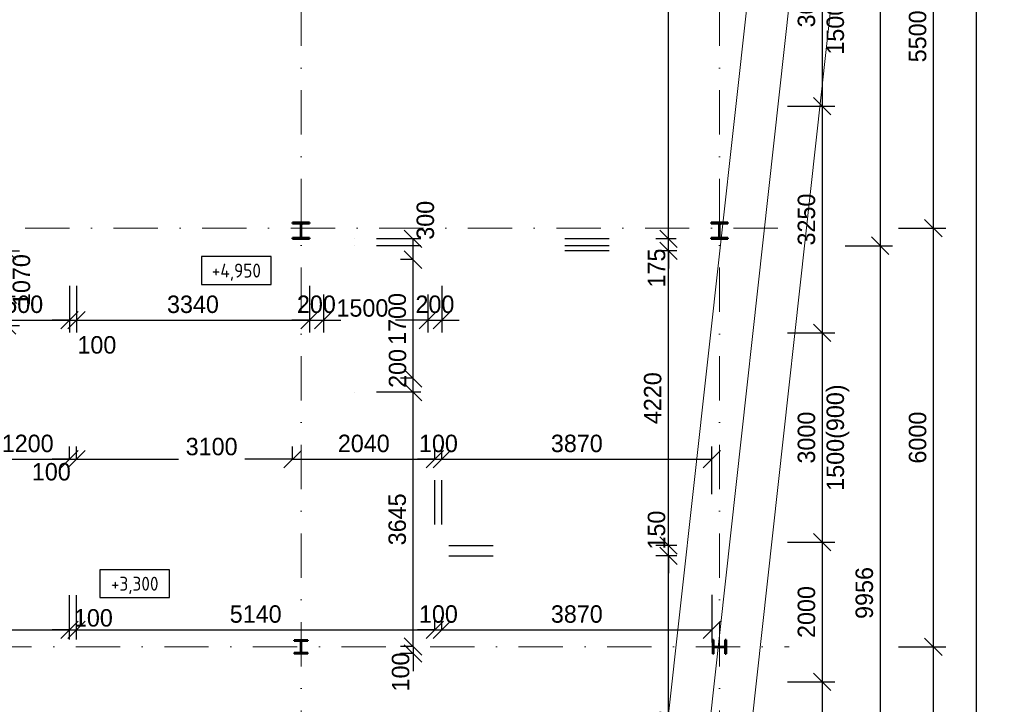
# Model space of a CAD drawing. Header units: millimetres. Extents: x -15255 to 382697, y -199968 to 116742.
# Tile 25 of 40: x 134220 to 148340, y 9378 to 19189. Entities that reach past the tile are written whole.
import ezdxf
from ezdxf.enums import TextEntityAlignment as Align

# ---------------------------------------------------------------- set-up
doc = ezdxf.new("R2010")
doc.units = ezdxf.units.MM
doc.header["$LTSCALE"] = 50
doc.linetypes.add('DASHDOT', pattern=[25.4, 12.7, -6.35, 0, -6.35])
for name, color, linetype, lineweight in [('CKKOTY', 3, 'Continuous', 25), ('CKKOTY_VYS', 3, 'Continuous', 25), ('CKRASTR', 1, 'DASHDOT', 18), ('CKSTENY_NADROVINOU', 7, 'DASHDOT', 25), ('CSPROFILY_REZY', 4, 'Continuous', 50), ('OstKanDest', 32, '626B', 13)]:
    doc.layers.add(name, color=color, linetype=linetype, lineweight=lineweight)
doc.styles.add('ISO', font='isocp.shx')
doc.linetypes.add('626B', pattern='A,5,-2,5,-5.5,[150,stn.shx,S=0.1,R=0,X=0,Y=0],-5.5,5,-2', length=30)
doc.dimstyles.new('CADKON', dxfattribs={"dimscale": 100, "dimtxt": 2.5, "dimasz": 2.5, "dimexe": 1.8, "dimexo": 5, "dimgap": 1, "dimtad": 1, "dimdec": 0, "dimrnd": 1, "dimtxsty": 'Standard', "dimblk1": 'OBLIQUE', "dimblk2": 'OBLIQUE', "dimsah": 1, "dimcen": 2.5, "dimclrd": 256, "dimadec": 1, "dimazin": 2, "dimtfac": 1, "dimtdec": 0, "dimtix": 1, "dimtmove": 2, "dimatfit": 3, "dimldrblk": 'OPEN30', "dimfxl": 0, "dimtolj": 1, "dimlwd": -1, "dimarcsym": 0})

# ---------------------------------------------------------------- blocks, each defined once
blk = doc.blocks.new('CK_S_EXT_HEAHEA200')
for p, q in [((-100, 95), (100, 95)), ((-100, 95), (-100, 85)), ((-100, 85), (-21.25, 85)), ((-3.25, -67), (-3.25, 67)), ((3.25, -67), (3.25, 67)), ((100, 85), (21.25, 85)), ((100, 95), (100, 85)), ((-100, -95), (-100, -85)), ((-100, -85), (-21.25, -85)), ((-100, -95), (100, -95)), ((100, -85), (21.25, -85)), ((100, -95), (100, -85))]:
    blk.add_line(p, q)
for centre, start, end in [((-21.25, 67), 0, 90), ((21.25, 67), 90, 180), ((-21.25, -67), 270, 0), ((21.25, -67), 180, 270)]:
    blk.add_arc(centre, 18, start, end)
blk = doc.blocks.new('CK_S_EXT_HEAHEA240')
for p, q in [((-120, 115), (120, 115)), ((-120, 115), (-120, 103)), ((-120, 103), (-24.75, 103)), ((-3.75, -82), (-3.75, 82)), ((3.75, -82), (3.75, 82)), ((120, 103), (24.75, 103)), ((120, 115), (120, 103)), ((-120, -115), (-120, -103)), ((-120, -103), (-24.75, -103)), ((-120, -115), (120, -115)), ((120, -103), (24.75, -103)), ((120, -115), (120, -103))]:
    blk.add_line(p, q)
for centre, start, end in [((-24.75, 82), 0, 90), ((24.75, 82), 90, 180), ((-24.75, -82), 270, 0), ((24.75, -82), 180, 270)]:
    blk.add_arc(centre, 21, start, end)
blk = doc.blocks.new('*U9')
at = {"color": 0, "linetype": 'ByBlock', "lineweight": -2}
blk.add_lwpolyline([(-5, -2), (5, -2), (5, 2), (-5, 2), (-5, -2)], dxfattribs=at)
blk = doc.blocks.new('*U10')
at = {"color": 0, "linetype": 'ByBlock', "lineweight": -2}
blk.add_lwpolyline([(-5, -2), (5, -2), (5, 2), (-5, 2), (-5, -2)], dxfattribs=at)
blk = doc.blocks.new('_OBLIQUE')
at = {"color": 0, "linetype": 'ByBlock'}
blk.add_line((-0.5, -0.5), (0.5, 0.5), dxfattribs=at)
blk = doc.blocks.new('*D17')
at = {"layer": 'CKKOTY', "color": 0, "lineweight": -2}
for p, q in [((145229, 9700), (145909, 9700)), ((145229, 6700), (145909, 6700))]:
    blk.add_line(p, q, dxfattribs=at)
at = {"layer": 'CKKOTY'}
blk.add_line((145729, 9700), (145729, 6700), dxfattribs=at)
at = {"layer": 'Defpoints', "color": 0}
for p in [(144475, 9700), (144475, 6700), (145729, 6700)]:
    blk.add_point(p, dxfattribs=at)
at = {"layer": 'CKKOTY', "xscale": 250, "yscale": 250, "zscale": 250}
for p, rotation in [((145729, 9700), 90), ((145729, 6700), 270)]:
    blk.add_blockref('_OBLIQUE', p, dxfattribs=dict(at, rotation=rotation))
at = {"layer": 'CKKOTY', "color": 0, "char_height": 250, "attachment_point": 5, "rotation": 90}
for s, insert in [('\\A1;1500(900)', (145954, 8200)), ('\\A1;3000', (145504, 8200))]:
    blk.add_mtext(s, dxfattribs=dict(at, insert=insert))
blk = doc.blocks.new('_Open30')
at = {"color": 0, "lineweight": -2}
for p, q in [((-1, 0.268), (0, 0)), ((0, 0), (-1, -0.268)), ((0, 0), (-1, 0))]:
    blk.add_line(p, q, dxfattribs=at)
blk = doc.blocks.new('*D18')
at = {"layer": 'CKKOTY', "color": 0, "lineweight": -2}
for p, q in [((145229, 17950), (145909, 17950)), ((145229, 14700), (145909, 14700))]:
    blk.add_line(p, q, dxfattribs=at)
at = {"layer": 'CKKOTY'}
blk.add_line((145729, 17950), (145729, 14700), dxfattribs=at)
at = {"layer": 'Defpoints', "color": 0}
for p in [(144475, 17950), (144475, 14700), (145729, 14700)]:
    blk.add_point(p, dxfattribs=at)
at = {"layer": 'CKKOTY', "xscale": 250, "yscale": 250, "zscale": 250}
for p, rotation in [((145729, 17950), 90), ((145729, 14700), 270)]:
    blk.add_blockref('_OBLIQUE', p, dxfattribs=dict(at, rotation=rotation))
at = {"layer": 'CKKOTY', "color": 0, "insert": (145504, 16325), "char_height": 250, "attachment_point": 5, "rotation": 90}
blk.add_mtext('\\A1;3250', dxfattribs=at)
blk = doc.blocks.new('*D19')
at = {"layer": 'CKKOTY', "color": 0, "lineweight": -2}
for p, q in [((145229, 11700), (145909, 11700)), ((145229, 9700), (145909, 9700))]:
    blk.add_line(p, q, dxfattribs=at)
at = {"layer": 'CKKOTY'}
blk.add_line((145729, 11700), (145729, 9700), dxfattribs=at)
at = {"layer": 'Defpoints', "color": 0}
for p in [(144475, 11700), (144475, 9700), (145729, 9700)]:
    blk.add_point(p, dxfattribs=at)
at = {"layer": 'CKKOTY', "xscale": 250, "yscale": 250, "zscale": 250}
for p, rotation in [((145729, 11700), 90), ((145729, 9700), 270)]:
    blk.add_blockref('_OBLIQUE', p, dxfattribs=dict(at, rotation=rotation))
at = {"layer": 'CKKOTY', "color": 0, "insert": (145504, 10700), "char_height": 250, "attachment_point": 5, "rotation": 90}
blk.add_mtext('\\A1;2000', dxfattribs=at)
blk = doc.blocks.new('*D20')
at = {"layer": 'CKKOTY', "color": 0, "lineweight": -2}
for p, q in [((145229, 14700), (145909, 14700)), ((145229, 11700), (145909, 11700))]:
    blk.add_line(p, q, dxfattribs=at)
at = {"layer": 'CKKOTY'}
blk.add_line((145729, 14700), (145729, 11700), dxfattribs=at)
at = {"layer": 'Defpoints', "color": 0}
for p in [(144475, 14700), (144475, 11700), (145729, 11700)]:
    blk.add_point(p, dxfattribs=at)
at = {"layer": 'CKKOTY', "xscale": 250, "yscale": 250, "zscale": 250}
for p, rotation in [((145729, 14700), 90), ((145729, 11700), 270)]:
    blk.add_blockref('_OBLIQUE', p, dxfattribs=dict(at, rotation=rotation))
at = {"layer": 'CKKOTY', "color": 0, "char_height": 250, "attachment_point": 5, "rotation": 90}
for s, insert in [('\\A1;1500(900)', (145954, 13200)), ('\\A1;3000', (145504, 13200))]:
    blk.add_mtext(s, dxfattribs=dict(at, insert=insert))
blk = doc.blocks.new('*D21')
at = {"layer": 'CKKOTY', "color": 0, "lineweight": -2}
for p, q in [((145229, 20950), (145909, 20950)), ((145229, 17950), (145909, 17950))]:
    blk.add_line(p, q, dxfattribs=at)
at = {"layer": 'CKKOTY'}
blk.add_line((145729, 20950), (145729, 17950), dxfattribs=at)
at = {"layer": 'Defpoints', "color": 0}
for p in [(144475, 20950), (144475, 17950), (145729, 17950)]:
    blk.add_point(p, dxfattribs=at)
at = {"layer": 'CKKOTY', "xscale": 250, "yscale": 250, "zscale": 250}
for p, rotation in [((145729, 20950), 90), ((145729, 17950), 270)]:
    blk.add_blockref('_OBLIQUE', p, dxfattribs=dict(at, rotation=rotation))
at = {"layer": 'CKKOTY', "color": 0, "char_height": 250, "attachment_point": 5, "rotation": 90}
for s, insert in [('\\A1;1500(900)', (145954, 19450)), ('\\A1;3000', (145504, 19450))]:
    blk.add_mtext(s, dxfattribs=dict(at, insert=insert))
blk = doc.blocks.new('*D25')
at = {"layer": 'CKKOTY', "color": 0, "lineweight": -2}
for p, q in [((146059, 38450), (146739, 38450)), ((146059, 15950), (146739, 15950))]:
    blk.add_line(p, q, dxfattribs=at)
at = {"layer": 'CKKOTY'}
blk.add_line((146559, 38450), (146559, 15950), dxfattribs=at)
at = {"layer": 'Defpoints', "color": 0}
for p in [(144475, 38450), (144475, 15950), (146559, 15950)]:
    blk.add_point(p, dxfattribs=at)
at = {"layer": 'CKKOTY', "xscale": 250, "yscale": 250, "zscale": 250}
for p, rotation in [((146559, 38450), 90), ((146559, 15950), 270)]:
    blk.add_blockref('_OBLIQUE', p, dxfattribs=dict(at, rotation=rotation))
at = {"layer": 'CKKOTY', "color": 0, "insert": (146334, 27200), "char_height": 250, "attachment_point": 5, "rotation": 90}
blk.add_mtext('\\A1;22500', dxfattribs=at)
blk = doc.blocks.new('_Open90')
at = {"color": 0, "lineweight": -2}
for p, q in [((0, 0), (-1, 0)), ((-0.5, 0.5), (0, 0)), ((0, 0), (-0.5, -0.5))]:
    blk.add_line(p, q, dxfattribs=at)
blk = doc.blocks.new('*D26')
at = {"layer": 'CKKOTY', "color": 0, "lineweight": -2}
for p, q in [((146059, 15950), (146739, 15950)), ((146059, 5995), (146739, 5995))]:
    blk.add_line(p, q, dxfattribs=at)
at = {"layer": 'CKKOTY'}
blk.add_line((146559, 15950), (146559, 5995), dxfattribs=at)
at = {"layer": 'Defpoints', "color": 0}
for p in [(144475, 15950), (144475, 5995), (146559, 5995)]:
    blk.add_point(p, dxfattribs=at)
at = {"layer": 'CKKOTY', "xscale": 250, "yscale": 250, "zscale": 250}
for p, rotation in [((146559, 15950), 90), ((146559, 5995), 270)]:
    blk.add_blockref('_OBLIQUE', p, dxfattribs=dict(at, rotation=rotation))
at = {"layer": 'CKKOTY', "color": 0, "insert": (146334, 10973), "char_height": 250, "attachment_point": 5, "rotation": 90}
blk.add_mtext('\\A1;9956', dxfattribs=at)
blk = doc.blocks.new('*D28')
at = {"layer": 'CKKOTY', "color": 0, "lineweight": -2}
for p, q in [((146823, 10200), (147503, 10200)), ((146823, 6200), (147503, 6200))]:
    blk.add_line(p, q, dxfattribs=at)
at = {"layer": 'CKKOTY'}
blk.add_line((147323, 6200), (147323, 10200), dxfattribs=at)
at = {"layer": 'Defpoints', "color": 0}
for p in [(145255, 10200), (147323, 10200), (144475, 6200)]:
    blk.add_point(p, dxfattribs=at)
at = {"layer": 'CKKOTY', "xscale": 250, "yscale": 250, "zscale": 250}
for p, rotation in [((147323, 10200), 90), ((147323, 6200), 270)]:
    blk.add_blockref('_OBLIQUE', p, dxfattribs=dict(at, rotation=rotation))
at = {"layer": 'CKKOTY', "color": 0, "insert": (147098, 8200), "char_height": 250, "attachment_point": 5, "rotation": 90}
blk.add_mtext('\\A1;4000', dxfattribs=at)
blk = doc.blocks.new('*D29')
at = {"layer": 'CKKOTY', "color": 0, "lineweight": -2}
for p, q in [((146823, 16200), (147503, 16200)), ((146823, 10200), (147503, 10200))]:
    blk.add_line(p, q, dxfattribs=at)
at = {"layer": 'CKKOTY'}
blk.add_line((147323, 10200), (147323, 16200), dxfattribs=at)
at = {"layer": 'Defpoints', "color": 0}
for p in [(145255, 16200), (147323, 16200), (145255, 10200)]:
    blk.add_point(p, dxfattribs=at)
at = {"layer": 'CKKOTY', "xscale": 250, "yscale": 250, "zscale": 250}
for p, rotation in [((147323, 16200), 90), ((147323, 10200), 270)]:
    blk.add_blockref('_OBLIQUE', p, dxfattribs=dict(at, rotation=rotation))
at = {"layer": 'CKKOTY', "color": 0, "insert": (147098, 13200), "char_height": 250, "attachment_point": 5, "rotation": 90}
blk.add_mtext('\\A1;6000', dxfattribs=at)
blk = doc.blocks.new('*D30')
at = {"layer": 'CKKOTY', "color": 0, "lineweight": -2}
for p, q in [((146823, 21700), (147503, 21700)), ((146823, 16200), (147503, 16200))]:
    blk.add_line(p, q, dxfattribs=at)
at = {"layer": 'CKKOTY'}
blk.add_line((147323, 16200), (147323, 21700), dxfattribs=at)
at = {"layer": 'Defpoints', "color": 0}
for p in [(145255, 21700), (147323, 21700), (145255, 16200)]:
    blk.add_point(p, dxfattribs=at)
at = {"layer": 'CKKOTY', "xscale": 250, "yscale": 250, "zscale": 250}
for p, rotation in [((147323, 21700), 90), ((147323, 16200), 270)]:
    blk.add_blockref('_OBLIQUE', p, dxfattribs=dict(at, rotation=rotation))
at = {"layer": 'CKKOTY', "color": 0, "insert": (147098, 18950), "char_height": 250, "attachment_point": 5, "rotation": 90}
blk.add_mtext('\\A1;5500', dxfattribs=at)
blk = doc.blocks.new('*D35')
at = {"layer": 'CKKOTY', "color": 0, "lineweight": -2}
for p, q in [((147437, 38450), (148117, 38450)), ((147437, 5995), (148117, 5995))]:
    blk.add_line(p, q, dxfattribs=at)
at = {"layer": 'CKKOTY'}
blk.add_line((147937, 38450), (147937, 5995), dxfattribs=at)
at = {"layer": 'Defpoints', "color": 0}
for p in [(144475, 38450), (144475, 5995), (147937, 5995)]:
    blk.add_point(p, dxfattribs=at)
at = {"layer": 'CKKOTY', "xscale": 250, "yscale": 250, "zscale": 250}
for p, rotation in [((147937, 38450), 90), ((147937, 5995), 270)]:
    blk.add_blockref('_OBLIQUE', p, dxfattribs=dict(at, rotation=rotation))
at = {"layer": 'CKKOTY', "color": 0, "insert": (147712, 22223), "char_height": 250, "attachment_point": 5, "rotation": 90}
blk.add_mtext('\\A1;32456', dxfattribs=at)
blk = doc.blocks.new('*D65')
at = {"layer": 'CKKOTY', "color": 0, "lineweight": -2}
for p, q in [((143645, 11505), (143344, 11505)), ((143645, 6325), (143344, 6325))]:
    blk.add_line(p, q, dxfattribs=at)
at = {"layer": 'CKKOTY'}
blk.add_line((143524, 6325), (143524, 11505), dxfattribs=at)
at = {"layer": 'Defpoints', "color": 0}
for p in [(143524, 11505), (144145, 11505), (144145, 6325)]:
    blk.add_point(p, dxfattribs=at)
at = {"layer": 'CKKOTY', "xscale": 250, "yscale": 250, "zscale": 250}
for p, rotation in [((143524, 11505), 90), ((143524, 6325), 270)]:
    blk.add_blockref('_OBLIQUE', p, dxfattribs=dict(at, rotation=rotation))
at = {"layer": 'CKKOTY', "color": 0, "insert": (143299, 8915), "char_height": 250, "attachment_point": 5, "rotation": 90}
blk.add_mtext('\\A1;5181', dxfattribs=at)
blk = doc.blocks.new('*D66')
at = {"layer": 'CKKOTY'}
for p, q in [((143524, 11655), (143524, 11905)), ((143524, 11505), (143524, 11655)), ((143524, 11505), (143524, 11255))]:
    blk.add_line(p, q, dxfattribs=at)
at = {"layer": 'CKKOTY', "color": 0, "lineweight": -2}
for p, q in [((143645, 11655), (143344, 11655)), ((143645, 11505), (143344, 11505))]:
    blk.add_line(p, q, dxfattribs=at)
at = {"layer": 'Defpoints', "color": 0}
for p in [(143524, 11655), (144145, 11655), (144145, 11505)]:
    blk.add_point(p, dxfattribs=at)
at = {"layer": 'CKKOTY', "xscale": 250, "yscale": 250, "zscale": 250}
for p, rotation in [((143524, 11655), 270), ((143524, 11505), 90)]:
    blk.add_blockref('_OBLIQUE', p, dxfattribs=dict(at, rotation=rotation))
at = {"layer": 'CKKOTY', "color": 0, "insert": (143354, 11874), "char_height": 250, "attachment_point": 5, "rotation": 90}
blk.add_mtext('\\A1;150', dxfattribs=at)
blk = doc.blocks.new('*D67')
at = {"layer": 'CKKOTY', "color": 0, "lineweight": -2}
for p, q in [((143645, 15875), (143344, 15875)), ((143645, 11655), (143344, 11655))]:
    blk.add_line(p, q, dxfattribs=at)
at = {"layer": 'CKKOTY'}
blk.add_line((143524, 11655), (143524, 15875), dxfattribs=at)
at = {"layer": 'Defpoints', "color": 0}
for p in [(143524, 15875), (144145, 15875), (144145, 11655)]:
    blk.add_point(p, dxfattribs=at)
at = {"layer": 'CKKOTY', "xscale": 250, "yscale": 250, "zscale": 250}
for p, rotation in [((143524, 15875), 90), ((143524, 11655), 270)]:
    blk.add_blockref('_OBLIQUE', p, dxfattribs=dict(at, rotation=rotation))
at = {"layer": 'CKKOTY', "color": 0, "insert": (143299, 13765), "char_height": 250, "attachment_point": 5, "rotation": 90}
blk.add_mtext('\\A1;4220', dxfattribs=at)
blk = doc.blocks.new('*D68')
at = {"layer": 'CKKOTY'}
for p, q in [((143524, 16050), (143524, 16300)), ((143524, 15875), (143524, 16050)), ((143524, 15875), (143524, 15625))]:
    blk.add_line(p, q, dxfattribs=at)
at = {"layer": 'CKKOTY', "color": 0, "lineweight": -2}
for p, q in [((143635, 16050), (143344, 16050)), ((143645, 15875), (143344, 15875))]:
    blk.add_line(p, q, dxfattribs=at)
at = {"layer": 'Defpoints', "color": 0}
for p in [(143524, 16050), (144135, 16050), (144145, 15875)]:
    blk.add_point(p, dxfattribs=at)
at = {"layer": 'CKKOTY', "xscale": 250, "yscale": 250, "zscale": 250}
for p, rotation in [((143524, 16050), 270), ((143524, 15875), 90)]:
    blk.add_blockref('_OBLIQUE', p, dxfattribs=dict(at, rotation=rotation))
at = {"layer": 'CKKOTY', "color": 0, "insert": (143354, 15630), "char_height": 250, "attachment_point": 5, "rotation": 90}
blk.add_mtext('\\A1;175', dxfattribs=at)
blk = doc.blocks.new('*D69')
at = {"layer": 'CKKOTY', "color": 0, "lineweight": -2}
for p, q in [((143635, 38350), (143344, 38350)), ((143635, 16050), (143344, 16050))]:
    blk.add_line(p, q, dxfattribs=at)
at = {"layer": 'CKKOTY'}
blk.add_line((143524, 16050), (143524, 38350), dxfattribs=at)
at = {"layer": 'Defpoints', "color": 0}
for p in [(143524, 38350), (144135, 38350), (144135, 16050)]:
    blk.add_point(p, dxfattribs=at)
at = {"layer": 'CKKOTY', "xscale": 250, "yscale": 250, "zscale": 250}
for p, rotation in [((143524, 38350), 90), ((143524, 16050), 270)]:
    blk.add_blockref('_OBLIQUE', p, dxfattribs=dict(at, rotation=rotation))
at = {"layer": 'CKKOTY', "color": 0, "insert": (143299, 27200), "char_height": 250, "attachment_point": 5, "rotation": 90}
blk.add_mtext('\\A1;22300', dxfattribs=at)
blk = doc.blocks.new('*D78')
at = {"layer": 'CKKOTY', "color": 0, "lineweight": -2}
for p, q in [((130965, 10445), (130965, 10625)), ((134935, 10445), (134935, 10625))]:
    blk.add_line(p, q, dxfattribs=at)
at = {"layer": 'CKKOTY'}
blk.add_line((130965, 10445), (134935, 10445), dxfattribs=at)
at = {"layer": 'Defpoints', "color": 0}
for p in [(134935, 10445), (130965, 10205), (134935, 10205)]:
    blk.add_point(p, dxfattribs=at)
at = {"layer": 'CKKOTY', "xscale": 250, "yscale": 250, "zscale": 250, "rotation": 180}
blk.add_blockref('_OBLIQUE', (130965, 10445), dxfattribs=at)
at = {"layer": 'CKKOTY', "xscale": 250, "yscale": 250, "zscale": 250}
blk.add_blockref('_OBLIQUE', (134935, 10445), dxfattribs=at)
at = {"layer": 'CKKOTY', "color": 0, "insert": (132950, 10670), "char_height": 250, "attachment_point": 5}
blk.add_mtext('\\A1;3970', dxfattribs=at)
blk = doc.blocks.new('*D79')
at = {"layer": 'CKKOTY', "color": 0, "lineweight": -2}
for p, q in [((134935, 10445), (134935, 10625)), ((135035, 10445), (135035, 10625))]:
    blk.add_line(p, q, dxfattribs=at)
at = {"layer": 'CKKOTY'}
for p, q in [((134935, 10445), (134685, 10445)), ((134935, 10445), (135035, 10445)), ((135035, 10445), (135285, 10445))]:
    blk.add_line(p, q, dxfattribs=at)
at = {"layer": 'Defpoints', "color": 0}
for p in [(135035, 10445), (134935, 10205), (135035, 10205)]:
    blk.add_point(p, dxfattribs=at)
at = {"layer": 'CKKOTY', "xscale": 250, "yscale": 250, "zscale": 250}
blk.add_blockref('_OBLIQUE', (134935, 10445), dxfattribs=at)
at = {"layer": 'CKKOTY', "xscale": 250, "yscale": 250, "zscale": 250, "rotation": 180}
blk.add_blockref('_OBLIQUE', (135035, 10445), dxfattribs=at)
at = {"layer": 'CKKOTY', "color": 0, "insert": (135277, 10615), "char_height": 250, "attachment_point": 5}
blk.add_mtext('\\A1;100', dxfattribs=at)
blk = doc.blocks.new('*D80')
at = {"layer": 'CKKOTY', "color": 0, "lineweight": -2}
for p, q in [((135035, 10445), (135035, 10625)), ((140175, 10445), (140175, 10625))]:
    blk.add_line(p, q, dxfattribs=at)
at = {"layer": 'CKKOTY'}
blk.add_line((135035, 10445), (140175, 10445), dxfattribs=at)
at = {"layer": 'Defpoints', "color": 0}
for p in [(140175, 10445), (135035, 10205), (140175, 10205)]:
    blk.add_point(p, dxfattribs=at)
at = {"layer": 'CKKOTY', "xscale": 250, "yscale": 250, "zscale": 250, "rotation": 180}
blk.add_blockref('_OBLIQUE', (135035, 10445), dxfattribs=at)
at = {"layer": 'CKKOTY', "xscale": 250, "yscale": 250, "zscale": 250}
blk.add_blockref('_OBLIQUE', (140175, 10445), dxfattribs=at)
at = {"layer": 'CKKOTY', "color": 0, "insert": (137605, 10670), "char_height": 250, "attachment_point": 5}
blk.add_mtext('\\A1;5140', dxfattribs=at)
blk = doc.blocks.new('*D81')
at = {"layer": 'CKKOTY', "color": 0, "lineweight": -2}
for p, q in [((140175, 10445), (140175, 10625)), ((140275, 10445), (140275, 10625))]:
    blk.add_line(p, q, dxfattribs=at)
at = {"layer": 'CKKOTY'}
for p, q in [((140175, 10445), (139925, 10445)), ((140175, 10445), (140275, 10445)), ((140275, 10445), (140525, 10445))]:
    blk.add_line(p, q, dxfattribs=at)
at = {"layer": 'Defpoints', "color": 0}
for p in [(140275, 10445), (140175, 10205), (140275, 10105)]:
    blk.add_point(p, dxfattribs=at)
at = {"layer": 'CKKOTY', "xscale": 250, "yscale": 250, "zscale": 250}
blk.add_blockref('_OBLIQUE', (140175, 10445), dxfattribs=at)
at = {"layer": 'CKKOTY', "xscale": 250, "yscale": 250, "zscale": 250, "rotation": 180}
blk.add_blockref('_OBLIQUE', (140275, 10445), dxfattribs=at)
at = {"layer": 'CKKOTY', "color": 0, "insert": (140225, 10670), "char_height": 250, "attachment_point": 5}
blk.add_mtext('\\A1;100', dxfattribs=at)
blk = doc.blocks.new('*D82')
at = {"layer": 'CKKOTY', "color": 0, "lineweight": -2}
for p, q in [((144145, 10945), (144145, 10265)), ((140275, 10445), (140275, 10625))]:
    blk.add_line(p, q, dxfattribs=at)
at = {"layer": 'CKKOTY'}
blk.add_line((140275, 10445), (144145, 10445), dxfattribs=at)
at = {"layer": 'Defpoints', "color": 0}
for p in [(144145, 11505), (144145, 10445), (140275, 10105)]:
    blk.add_point(p, dxfattribs=at)
at = {"layer": 'CKKOTY', "xscale": 250, "yscale": 250, "zscale": 250, "rotation": 180}
blk.add_blockref('_OBLIQUE', (140275, 10445), dxfattribs=at)
at = {"layer": 'CKKOTY', "xscale": 250, "yscale": 250, "zscale": 250}
blk.add_blockref('_OBLIQUE', (144145, 10445), dxfattribs=at)
at = {"layer": 'CKKOTY', "color": 0, "insert": (142210, 10670), "char_height": 250, "attachment_point": 5}
blk.add_mtext('\\A1;3870', dxfattribs=at)
blk = doc.blocks.new('*D87')
at = {"layer": 'CKKOTY', "color": 0, "lineweight": -2}
for p, q in [((133735, 12780), (133735, 13070)), ((134935, 12890), (134935, 13070))]:
    blk.add_line(p, q, dxfattribs=at)
at = {"layer": 'CKKOTY'}
blk.add_line((133735, 12890), (134935, 12890), dxfattribs=at)
at = {"layer": 'Defpoints', "color": 0}
for p in [(134935, 12890), (134935, 12455), (133735, 12280)]:
    blk.add_point(p, dxfattribs=at)
at = {"layer": 'CKKOTY', "xscale": 250, "yscale": 250, "zscale": 250, "rotation": 180}
blk.add_blockref('_OBLIQUE', (133735, 12890), dxfattribs=at)
at = {"layer": 'CKKOTY', "xscale": 250, "yscale": 250, "zscale": 250}
blk.add_blockref('_OBLIQUE', (134935, 12890), dxfattribs=at)
at = {"layer": 'CKKOTY', "color": 0, "insert": (134335, 13115), "char_height": 250, "attachment_point": 5}
blk.add_mtext('\\A1;1200', dxfattribs=at)
blk = doc.blocks.new('*D88')
at = {"layer": 'CKKOTY', "color": 0, "lineweight": -2}
for p, q in [((134935, 12890), (134935, 13070)), ((135035, 12890), (135035, 13070))]:
    blk.add_line(p, q, dxfattribs=at)
at = {"layer": 'CKKOTY'}
for p, q in [((134935, 12890), (134685, 12890)), ((134935, 12890), (135035, 12890)), ((135035, 12890), (135285, 12890))]:
    blk.add_line(p, q, dxfattribs=at)
at = {"layer": 'Defpoints', "color": 0}
for p in [(135035, 12890), (134935, 12455), (135035, 12455)]:
    blk.add_point(p, dxfattribs=at)
at = {"layer": 'CKKOTY', "xscale": 250, "yscale": 250, "zscale": 250}
blk.add_blockref('_OBLIQUE', (134935, 12890), dxfattribs=at)
at = {"layer": 'CKKOTY', "xscale": 250, "yscale": 250, "zscale": 250, "rotation": 180}
blk.add_blockref('_OBLIQUE', (135035, 12890), dxfattribs=at)
at = {"layer": 'CKKOTY', "color": 0, "insert": (134674, 12709), "char_height": 250, "attachment_point": 5}
blk.add_mtext('\\A1;100', dxfattribs=at)
blk = doc.blocks.new('*D89')
at = {"layer": 'CKKOTY', "color": 0, "lineweight": -2}
for p, q in [((135035, 12890), (135035, 13070)), ((138135, 12890), (138135, 13070))]:
    blk.add_line(p, q, dxfattribs=at)
at = {"layer": 'CKKOTY'}
for p, q in [((135035, 12890), (136498, 12890)), ((138135, 12890), (137448, 12890))]:
    blk.add_line(p, q, dxfattribs=at)
at = {"layer": 'Defpoints', "color": 0}
for p in [(138135, 12890), (138135, 12575), (135035, 12455)]:
    blk.add_point(p, dxfattribs=at)
at = {"layer": 'CKKOTY', "xscale": 250, "yscale": 250, "zscale": 250, "rotation": 180}
blk.add_blockref('_OBLIQUE', (135035, 12890), dxfattribs=at)
at = {"layer": 'CKKOTY', "xscale": 250, "yscale": 250, "zscale": 250}
blk.add_blockref('_OBLIQUE', (138135, 12890), dxfattribs=at)
at = {"layer": 'CKKOTY', "color": 0, "insert": (136973, 13070), "char_height": 250, "attachment_point": 5}
blk.add_mtext('\\A1;3100', dxfattribs=at)
blk = doc.blocks.new('*D90')
at = {"layer": 'CKKOTY', "color": 0, "lineweight": -2}
for p, q in [((138135, 12890), (138135, 13070)), ((140175, 12890), (140175, 13070))]:
    blk.add_line(p, q, dxfattribs=at)
at = {"layer": 'CKKOTY'}
blk.add_line((138135, 12890), (140175, 12890), dxfattribs=at)
at = {"layer": 'Defpoints', "color": 0}
for p in [(140175, 12890), (138135, 12575), (140175, 12405)]:
    blk.add_point(p, dxfattribs=at)
at = {"layer": 'CKKOTY', "xscale": 250, "yscale": 250, "zscale": 250, "rotation": 180}
blk.add_blockref('_OBLIQUE', (138135, 12890), dxfattribs=at)
at = {"layer": 'CKKOTY', "xscale": 250, "yscale": 250, "zscale": 250}
blk.add_blockref('_OBLIQUE', (140175, 12890), dxfattribs=at)
at = {"layer": 'CKKOTY', "color": 0, "insert": (139155, 13115), "char_height": 250, "attachment_point": 5}
blk.add_mtext('\\A1;2040', dxfattribs=at)
blk = doc.blocks.new('*D91')
at = {"layer": 'CKKOTY', "color": 0, "lineweight": -2}
for p, q in [((140175, 12890), (140175, 13070)), ((140275, 12890), (140275, 13070))]:
    blk.add_line(p, q, dxfattribs=at)
at = {"layer": 'CKKOTY'}
for p, q in [((140175, 12890), (139925, 12890)), ((140175, 12890), (140275, 12890)), ((140275, 12890), (140525, 12890))]:
    blk.add_line(p, q, dxfattribs=at)
at = {"layer": 'Defpoints', "color": 0}
for p in [(140275, 12890), (140175, 12405), (140275, 12405)]:
    blk.add_point(p, dxfattribs=at)
at = {"layer": 'CKKOTY', "xscale": 250, "yscale": 250, "zscale": 250}
blk.add_blockref('_OBLIQUE', (140175, 12890), dxfattribs=at)
at = {"layer": 'CKKOTY', "xscale": 250, "yscale": 250, "zscale": 250, "rotation": 180}
blk.add_blockref('_OBLIQUE', (140275, 12890), dxfattribs=at)
at = {"layer": 'CKKOTY', "color": 0, "insert": (140225, 13115), "char_height": 250, "attachment_point": 5}
blk.add_mtext('\\A1;100', dxfattribs=at)
blk = doc.blocks.new('*D92')
at = {"layer": 'CKKOTY', "color": 0, "lineweight": -2}
for p, q in [((140275, 12890), (140275, 13070)), ((144145, 12390), (144145, 13070))]:
    blk.add_line(p, q, dxfattribs=at)
at = {"layer": 'CKKOTY'}
blk.add_line((140275, 12890), (144145, 12890), dxfattribs=at)
at = {"layer": 'Defpoints', "color": 0}
for p in [(144145, 12890), (140275, 12405), (144145, 11700)]:
    blk.add_point(p, dxfattribs=at)
at = {"layer": 'CKKOTY', "xscale": 250, "yscale": 250, "zscale": 250, "rotation": 180}
blk.add_blockref('_OBLIQUE', (140275, 12890), dxfattribs=at)
at = {"layer": 'CKKOTY', "xscale": 250, "yscale": 250, "zscale": 250}
blk.add_blockref('_OBLIQUE', (144145, 12890), dxfattribs=at)
at = {"layer": 'CKKOTY', "color": 0, "insert": (142210, 13115), "char_height": 250, "attachment_point": 5}
blk.add_mtext('\\A1;3870', dxfattribs=at)
blk = doc.blocks.new('*D102')
at = {"layer": 'CKKOTY', "color": 0, "lineweight": -2}
for p, q in [((133435, 15375), (133435, 14704)), ((134935, 15375), (134935, 14704))]:
    blk.add_line(p, q, dxfattribs=at)
at = {"layer": 'CKKOTY'}
blk.add_line((133435, 14884), (134935, 14884), dxfattribs=at)
at = {"layer": 'Defpoints', "color": 0}
for p in [(133435, 15875), (134935, 15875), (134935, 14884)]:
    blk.add_point(p, dxfattribs=at)
at = {"layer": 'CKKOTY', "xscale": 250, "yscale": 250, "zscale": 250, "rotation": 180}
blk.add_blockref('_OBLIQUE', (133435, 14884), dxfattribs=at)
at = {"layer": 'CKKOTY', "xscale": 250, "yscale": 250, "zscale": 250}
blk.add_blockref('_OBLIQUE', (134935, 14884), dxfattribs=at)
at = {"layer": 'CKKOTY', "color": 0, "insert": (134185, 15109), "char_height": 250, "attachment_point": 5}
blk.add_mtext('\\A1;1500', dxfattribs=at)
blk = doc.blocks.new('*D103')
at = {"layer": 'CKKOTY', "color": 0, "lineweight": -2}
for p, q in [((134935, 15375), (134935, 14704)), ((135035, 15375), (135035, 14704))]:
    blk.add_line(p, q, dxfattribs=at)
at = {"layer": 'CKKOTY'}
for p, q in [((134935, 14884), (134685, 14884)), ((134935, 14884), (135035, 14884)), ((135035, 14884), (135285, 14884))]:
    blk.add_line(p, q, dxfattribs=at)
at = {"layer": 'Defpoints', "color": 0}
for p in [(134935, 15875), (135035, 15875), (135035, 14884)]:
    blk.add_point(p, dxfattribs=at)
at = {"layer": 'CKKOTY', "xscale": 250, "yscale": 250, "zscale": 250}
blk.add_blockref('_OBLIQUE', (134935, 14884), dxfattribs=at)
at = {"layer": 'CKKOTY', "xscale": 250, "yscale": 250, "zscale": 250, "rotation": 180}
blk.add_blockref('_OBLIQUE', (135035, 14884), dxfattribs=at)
at = {"layer": 'CKKOTY', "color": 0, "insert": (135327, 14527), "char_height": 250, "attachment_point": 5}
blk.add_mtext('\\A1;100', dxfattribs=at)
blk = doc.blocks.new('*D104')
at = {"layer": 'CKKOTY', "color": 0, "lineweight": -2}
for p, q in [((135035, 15375), (135035, 14704)), ((138375, 15375), (138375, 14704))]:
    blk.add_line(p, q, dxfattribs=at)
at = {"layer": 'CKKOTY'}
blk.add_line((135035, 14884), (138375, 14884), dxfattribs=at)
at = {"layer": 'Defpoints', "color": 0}
for p in [(135035, 15875), (138375, 15875), (138375, 14884)]:
    blk.add_point(p, dxfattribs=at)
at = {"layer": 'CKKOTY', "xscale": 250, "yscale": 250, "zscale": 250, "rotation": 180}
blk.add_blockref('_OBLIQUE', (135035, 14884), dxfattribs=at)
at = {"layer": 'CKKOTY', "xscale": 250, "yscale": 250, "zscale": 250}
blk.add_blockref('_OBLIQUE', (138375, 14884), dxfattribs=at)
at = {"layer": 'CKKOTY', "color": 0, "insert": (136705, 15109), "char_height": 250, "attachment_point": 5}
blk.add_mtext('\\A1;3340', dxfattribs=at)
blk = doc.blocks.new('*D105')
at = {"layer": 'CKKOTY', "color": 0, "lineweight": -2}
for p, q in [((138375, 15375), (138375, 14704)), ((138575, 15250), (138575, 14704))]:
    blk.add_line(p, q, dxfattribs=at)
at = {"layer": 'CKKOTY'}
for p, q in [((138375, 14884), (138125, 14884)), ((138375, 14884), (138575, 14884)), ((138575, 14884), (138825, 14884))]:
    blk.add_line(p, q, dxfattribs=at)
at = {"layer": 'Defpoints', "color": 0}
for p in [(138375, 15875), (138575, 15750), (138575, 14884)]:
    blk.add_point(p, dxfattribs=at)
at = {"layer": 'CKKOTY', "xscale": 250, "yscale": 250, "zscale": 250}
blk.add_blockref('_OBLIQUE', (138375, 14884), dxfattribs=at)
at = {"layer": 'CKKOTY', "xscale": 250, "yscale": 250, "zscale": 250, "rotation": 180}
blk.add_blockref('_OBLIQUE', (138575, 14884), dxfattribs=at)
at = {"layer": 'CKKOTY', "color": 0, "insert": (138475, 15109), "char_height": 250, "attachment_point": 5}
blk.add_mtext('\\A1;200', dxfattribs=at)
blk = doc.blocks.new('*D106')
at = {"layer": 'CKKOTY', "color": 0, "lineweight": -2}
for p, q in [((138575, 15250), (138575, 14704)), ((140075, 15250), (140075, 14704))]:
    blk.add_line(p, q, dxfattribs=at)
at = {"layer": 'CKKOTY'}
for p, q in [((138575, 14884), (138660, 14884)), ((140075, 14884), (139610, 14884))]:
    blk.add_line(p, q, dxfattribs=at)
at = {"layer": 'Defpoints', "color": 0}
for p in [(138575, 15750), (140075, 15750), (140075, 14884)]:
    blk.add_point(p, dxfattribs=at)
at = {"layer": 'CKKOTY', "xscale": 250, "yscale": 250, "zscale": 250, "rotation": 180}
blk.add_blockref('_OBLIQUE', (138575, 14884), dxfattribs=at)
at = {"layer": 'CKKOTY', "xscale": 250, "yscale": 250, "zscale": 250}
blk.add_blockref('_OBLIQUE', (140075, 14884), dxfattribs=at)
at = {"layer": 'CKKOTY', "color": 0, "insert": (139135, 15056), "char_height": 250, "attachment_point": 5}
blk.add_mtext('\\A1;1500', dxfattribs=at)
blk = doc.blocks.new('*D107')
at = {"layer": 'CKKOTY', "color": 0, "lineweight": -2}
for p, q in [((140075, 15250), (140075, 14704)), ((140275, 15375), (140275, 14704))]:
    blk.add_line(p, q, dxfattribs=at)
at = {"layer": 'CKKOTY'}
for p, q in [((140075, 14884), (139825, 14884)), ((140075, 14884), (140275, 14884)), ((140275, 14884), (140525, 14884))]:
    blk.add_line(p, q, dxfattribs=at)
at = {"layer": 'Defpoints', "color": 0}
for p in [(140275, 15875), (140075, 15750), (140275, 14884)]:
    blk.add_point(p, dxfattribs=at)
at = {"layer": 'CKKOTY', "xscale": 250, "yscale": 250, "zscale": 250}
blk.add_blockref('_OBLIQUE', (140075, 14884), dxfattribs=at)
at = {"layer": 'CKKOTY', "xscale": 250, "yscale": 250, "zscale": 250, "rotation": 180}
blk.add_blockref('_OBLIQUE', (140275, 14884), dxfattribs=at)
at = {"layer": 'CKKOTY', "color": 0, "insert": (140175, 15109), "char_height": 250, "attachment_point": 5}
blk.add_mtext('\\A1;200', dxfattribs=at)
blk = doc.blocks.new('*D109')
at = {"layer": 'CKKOTY'}
for p, q in [((134040, 15875), (134040, 16125)), ((134040, 15875), (134040, 14805)), ((134040, 14805), (134040, 14555))]:
    blk.add_line(p, q, dxfattribs=at)
at = {"layer": 'CKKOTY', "color": 0, "lineweight": -2}
for p, q in [((133935, 15875), (134220, 15875)), ((133935, 14805), (134220, 14805))]:
    blk.add_line(p, q, dxfattribs=at)
at = {"layer": 'Defpoints', "color": 0}
for p in [(133435, 15875), (133435, 14805), (134040, 14805)]:
    blk.add_point(p, dxfattribs=at)
at = {"layer": 'CKKOTY', "xscale": 250, "yscale": 250, "zscale": 250}
for p, rotation in [((134040, 15875), 270), ((134040, 14805), 90)]:
    blk.add_blockref('_OBLIQUE', p, dxfattribs=dict(at, rotation=rotation))
at = {"layer": 'CKKOTY', "color": 0, "insert": (134246, 15457), "char_height": 250, "attachment_point": 5, "rotation": 90}
blk.add_mtext('\\A1;1070', dxfattribs=at)
blk = doc.blocks.new('*D114')
at = {"layer": 'CKKOTY', "color": 0, "lineweight": -2}
for p, q in [((139861, 13850), (139681, 13850)), ((139861, 10205), (139681, 10205))]:
    blk.add_line(p, q, dxfattribs=at)
at = {"layer": 'CKKOTY'}
blk.add_line((139861, 10205), (139861, 13850), dxfattribs=at)
at = {"layer": 'Defpoints', "color": 0}
for p in [(139861, 13850), (140175, 13850), (140175, 10205)]:
    blk.add_point(p, dxfattribs=at)
at = {"layer": 'CKKOTY', "xscale": 250, "yscale": 250, "zscale": 250}
for p, rotation in [((139861, 13850), 90), ((139861, 10205), 270)]:
    blk.add_blockref('_OBLIQUE', p, dxfattribs=dict(at, rotation=rotation))
at = {"layer": 'CKKOTY', "color": 0, "insert": (139636, 12028), "char_height": 250, "attachment_point": 5, "rotation": 90}
blk.add_mtext('\\A1;3645', dxfattribs=at)
blk = doc.blocks.new('*D115')
at = {"layer": 'CKKOTY', "color": 0, "lineweight": -2}
for p, q in [((139861, 14050), (139681, 14050)), ((139861, 13850), (139681, 13850))]:
    blk.add_line(p, q, dxfattribs=at)
at = {"layer": 'CKKOTY'}
blk.add_line((139861, 13850), (139861, 14050), dxfattribs=at)
at = {"layer": 'Defpoints', "color": 0}
for p in [(139861, 14050), (140075, 14050), (140175, 13850)]:
    blk.add_point(p, dxfattribs=at)
at = {"layer": 'CKKOTY', "xscale": 250, "yscale": 250, "zscale": 250}
for p, rotation in [((139861, 14050), 90), ((139861, 13850), 270)]:
    blk.add_blockref('_OBLIQUE', p, dxfattribs=dict(at, rotation=rotation))
at = {"layer": 'CKKOTY', "color": 0, "insert": (139640, 14191), "char_height": 250, "attachment_point": 5, "rotation": 90}
blk.add_mtext('\\A1;200', dxfattribs=at)
blk = doc.blocks.new('*D116')
at = {"layer": 'CKKOTY', "color": 0, "lineweight": -2}
for p, q in [((139861, 15750), (139681, 15750)), ((139861, 14050), (139681, 14050))]:
    blk.add_line(p, q, dxfattribs=at)
at = {"layer": 'CKKOTY'}
blk.add_line((139861, 14050), (139861, 15750), dxfattribs=at)
at = {"layer": 'Defpoints', "color": 0}
for p in [(139861, 15750), (140075, 15750), (140075, 14050)]:
    blk.add_point(p, dxfattribs=at)
at = {"layer": 'CKKOTY', "xscale": 250, "yscale": 250, "zscale": 250}
for p, rotation in [((139861, 15750), 90), ((139861, 14050), 270)]:
    blk.add_blockref('_OBLIQUE', p, dxfattribs=dict(at, rotation=rotation))
at = {"layer": 'CKKOTY', "color": 0, "insert": (139636, 14900), "char_height": 250, "attachment_point": 5, "rotation": 90}
blk.add_mtext('\\A1;1700', dxfattribs=at)
blk = doc.blocks.new('*D117')
at = {"layer": 'CKKOTY', "color": 0, "lineweight": -2}
for p, q in [((139861, 16050), (139681, 16050)), ((139861, 15750), (139681, 15750))]:
    blk.add_line(p, q, dxfattribs=at)
at = {"layer": 'CKKOTY'}
blk.add_line((139861, 15750), (139861, 16050), dxfattribs=at)
at = {"layer": 'Defpoints', "color": 0}
for p in [(139861, 16050), (139975, 16050), (140075, 15750)]:
    blk.add_point(p, dxfattribs=at)
at = {"layer": 'CKKOTY', "xscale": 250, "yscale": 250, "zscale": 250}
for p, rotation in [((139861, 16050), 90), ((139861, 15750), 270)]:
    blk.add_blockref('_OBLIQUE', p, dxfattribs=dict(at, rotation=rotation))
at = {"layer": 'CKKOTY', "color": 0, "insert": (140039, 16314), "char_height": 250, "attachment_point": 5, "rotation": 90}
blk.add_mtext('\\A1;300', dxfattribs=at)
blk = doc.blocks.new('*D118')
at = {"layer": 'CKKOTY'}
for p, q in [((139861, 10205), (139861, 10455)), ((139861, 10205), (139861, 10105)), ((139861, 10105), (139861, 9855))]:
    blk.add_line(p, q, dxfattribs=at)
at = {"layer": 'CKKOTY', "color": 0, "lineweight": -2}
for p, q in [((139861, 10205), (139681, 10205)), ((139861, 10105), (139681, 10105))]:
    blk.add_line(p, q, dxfattribs=at)
at = {"layer": 'Defpoints', "color": 0}
for p in [(140175, 10205), (139861, 10105), (140275, 10105)]:
    blk.add_point(p, dxfattribs=at)
at = {"layer": 'CKKOTY', "xscale": 250, "yscale": 250, "zscale": 250}
for p, rotation in [((139861, 10205), 270), ((139861, 10105), 90)]:
    blk.add_blockref('_OBLIQUE', p, dxfattribs=dict(at, rotation=rotation))
at = {"layer": 'CKKOTY', "color": 0, "insert": (139684, 9841), "char_height": 250, "attachment_point": 5, "rotation": 90}
blk.add_mtext('\\A1;100', dxfattribs=at)

msp = doc.modelspace()

# ---------------------------------------------------------------- linework, layer by layer
at = {"layer": 'CKRASTR'}
for p, q in [((138254.6, 2301.2), (138254.6, 39200.4)), ((144254.6, 2301.2), (144254.6, 39200.4)), ((89843.9, 16200.4), (145254.6, 16200.4)), ((122324.3, 10200.4), (145254.6, 10200.4))]:
    msp.add_line(p, q, dxfattribs=at)
at = {"layer": 'CKSTENY_NADROVINOU'}
for p, q in [((139974.6, 16050.4), (138974.6, 16050.4)), ((142674.6, 16050.4), (141774.6, 16050.4)), ((139974.6, 15950.4), (138974.6, 15950.4)), ((139974.6, 15950.4), (138974.6, 15950.4)), ((142674.6, 15950.4), (141774.6, 15950.4)), ((142674.6, 15875.4), (141774.6, 15875.4)), ((139974.6, 13850.4), (138974.6, 13850.4)), ((140174.6, 11955.4), (140174.6, 12855.4)), ((140274.6, 11955.4), (140274.6, 12855.4)), ((140374.6, 11655.4), (141174.6, 11655.4)), ((140374.6, 11505.4), (141174.6, 11505.4)), ((134934.6, 10305.4), (134934.6, 11205.4)), ((135034.6, 10305.4), (135034.6, 11205.4))]:
    msp.add_line(p, q, dxfattribs=at)
at = {"layer": 'OstKanDest'}
for p, q in [((134220.9, -74929.1), (155412.4, 116741.5)), ((134817.3, -74995.1), (156008.8, 116675.6)), ((135413.6, -75061), (156605.1, 116609.6))]:
    msp.add_line(p, q, dxfattribs=at)

# ---------------------------------------------------------------- block references
at = {"layer": 'CKKOTY_VYS'}
ref = msp.add_blockref('*U9', (137328, 15593.4), dxfattribs=dict(at, xscale=100, yscale=100, zscale=100))
ref.add_attrib('Výška', '+4,950', dxfattribs={"layer": '0', "color": 0, "linetype": 'ByBlock', "lineweight": -2, "height": 200, "style": 'ISO'}).set_placement((137328, 15593.4), align=Align.MIDDLE_CENTER)
ref = msp.add_blockref('*U10', (135869.7, 11106), dxfattribs=dict(at, xscale=100, yscale=100, zscale=100))
ref.add_attrib('Výška', '+3,300', dxfattribs={"layer": '0', "color": 0, "linetype": 'ByBlock', "lineweight": -2, "height": 200, "style": 'ISO'}).set_placement((135869.7, 11106), align=Align.MIDDLE_CENTER)
at = {"layer": 'CSPROFILY_REZY'}
for name, p, rotation in [('CK_S_EXT_HEAHEA240', (138254.6, 16165.4), 180), ('CK_S_EXT_HEAHEA240', (144254.6, 16165.4), 180), ('CK_S_EXT_HEAHEA200', (144254.6, 10200.4), 90)]:
    msp.add_blockref(name, p, dxfattribs=dict(at, rotation=rotation))
msp.add_blockref('CK_S_EXT_HEAHEA200', (138254.6, 10200.4), dxfattribs=at)

# ---------------------------------------------------------------- dimensions: what is measured, and where the dimension line sits
at = {"layer": 'CKKOTY'}
for base, p1, p2, override, picture, middle in [((146559.4, 15950.4), (144474.6, 38450.4), (144474.6, 15950.4), {"dimldrblk": 'Open90'}, '*D25', (146334.4, 27200.4)), ((147936.601276, 5994.904241), (144474.57298, 38450.404241), (144474.57298, 5994.904241), {"dimldrblk": 'Open90'}, '*D35', (147711.601276, 22222.654241)), ((143524.3, 38350.4), (144134.6, 16050.4), (144134.6, 38350.4), {"dimtmove": 2}, '*D69', (143299.3, 27200.4)), ((147322.9, 21700.4), (145254.6, 16200.4), (145254.6, 21700.4), {"dimtmove": 2}, '*D30', (147097.9, 18950.4)), ((145728.8, 14700.4), (144474.6, 17950.4), (144474.6, 14700.4), {"dimtmove": 2}, '*D18', (145503.8, 16325.4)), ((147322.9, 16200.4), (145254.6, 10200.4), (145254.6, 16200.4), {"dimtmove": 2}, '*D29', (147097.9, 13200.4)), ((143524.3, 15875.4), (144144.6, 11655.4), (144144.6, 15875.4), {"dimtmove": 2}, '*D67', (143299.3, 13765.4)), ((146559.3511092, 5994.904241), (144474.57298, 15950.404241), (144474.57298, 5994.904241), {"dimtmove": 2}, '*D26', (146334.3511092, 10972.654241)), ((139861.1, 15750.4), (140074.6, 14050.4), (140074.6, 15750.4), {"dimtmove": 2}, '*D116', (139636.1, 14900.4)), ((139861.1, 13850.4), (140174.6, 10205.4), (140174.6, 13850.4), {"dimldrblk": 'Open90'}, '*D114', (139636.1, 12027.9)), ((145728.8, 9700.4), (144474.6, 11700.4), (144474.6, 9700.4), {"dimtmove": 2}, '*D19', (145503.8, 10700.4)), ((143524.2582595, 11505.404241), (144144.57298, 6324.904241), (144144.57298, 11505.404241), {"dimtmove": 2}, '*D65', (143299.2582595, 8915.154241)), ((147322.9, 10200.4), (144474.6, 6200.4), (145254.6, 10200.4), {"dimtmove": 2}, '*D28', (147097.9, 8200.4))]:
    dim = msp.add_linear_dim(base=base, p1=p1, p2=p2, angle=90, dimstyle='CADKON', override=override, dxfattribs=at)
    dim.commit()
    dim.dimension.update_dxf_attribs({"geometry": picture, "text_midpoint": middle})
for base, p1, p2, picture, middle in [((145728.8, 17950.4), (144474.6, 20950.4), (144474.6, 17950.4), '*D21', (145728.8, 19450.4)), ((145728.8, 11700.4), (144474.6, 14700.4), (144474.6, 11700.4), '*D20', (145728.8, 13200.4)), ((145728.8, 6700.4), (144474.6, 9700.4), (144474.6, 6700.4), '*D17', (145728.8, 8200.4))]:
    dim = msp.add_linear_dim(base=base, p1=p1, p2=p2, angle=90, text='<>\\X1500(900)', dimstyle='CADKON', override={"dimtmove": 2}, dxfattribs=at)
    dim.commit()
    dim.dimension.update_dxf_attribs({"geometry": picture, "text_midpoint": middle})
for base, p1, p2, picture, middle in [((139861.1, 16050.4), (140074.6, 15750.4), (139974.6, 16050.4), '*D117', (140039.5, 16313.9)), ((143524.3, 16050.4), (144144.6, 15875.4), (144134.6, 16050.4), '*D68', (143354.3, 15630.1)), ((134040, 14805.4), (133434.6, 15875.4), (133434.6, 14805.4), '*D109', (134245.8, 15457.3)), ((139861.1, 14050.4), (140174.6, 13850.4), (140074.6, 14050.4), '*D115', (139639.7, 14190.8)), ((143524.3, 11655.4), (144144.6, 11505.4), (144144.6, 11655.4), '*D66', (143354.3, 11873.6)), ((139861.1, 10105.4), (140174.6, 10205.4), (140274.6, 10105.4), '*D118', (139684, 9840.6))]:
    dim = msp.add_linear_dim(base=base, p1=p1, p2=p2, angle=90, dimstyle='CADKON', override={"dimtmove": 2}, dxfattribs=at)
    dim.commit()
    dim.dimension.update_dxf_attribs({"geometry": picture, "text_midpoint": middle, "dimtype": 160})
for base, p1, p2, override, picture, middle in [((134934.6, 14884.4), (133434.6, 15875.4), (134934.6, 15875.4), {"dimtmove": 2}, '*D102', (134184.6, 15109.4)), ((138374.6, 14884.4), (135034.6, 15875.4), (138374.6, 15875.4), {"dimtmove": 2}, '*D104', (136704.6, 15109.4)), ((138574.6, 14884.4), (138374.6, 15875.4), (138574.6, 15750.4), {"dimtmove": 2}, '*D105', (138474.6, 15109.4)), ((140274.6, 14884.4), (140074.6, 15750.4), (140274.6, 15875.4), {"dimtmove": 2}, '*D107', (140174.6, 15109.4)), ((134934.6, 12890.3), (133734.6, 12280.4), (134934.6, 12455.4), {"dimtmove": 2}, '*D87', (134334.6, 13115.3)), ((140174.6, 12890.3), (138134.6, 12575.4), (140174.6, 12405.4), {"dimtmove": 2}, '*D90', (139154.6, 13115.3)), ((140274.6, 12890.3), (140174.6, 12405.4), (140274.6, 12405.4), {"dimtmove": 2}, '*D91', (140224.6, 13115.3)), ((144144.6, 12890.3), (140274.6, 12405.4), (144144.6, 11700.4), {"dimtmove": 2}, '*D92', (142209.6, 13115.3)), ((144144.6, 10445.3), (140274.6, 10105.4), (144144.6, 11505.4), {"dimtmove": 2}, '*D82', (142209.6, 10670.3)), ((134934.6, 10445.3), (130964.6, 10205.4), (134934.6, 10205.4), {"dimldrblk": 'Open90'}, '*D78', (132949.6, 10670.3)), ((140174.6, 10445.3), (135034.6, 10205.4), (140174.6, 10205.4), {"dimtmove": 2}, '*D80', (137604.6, 10670.3)), ((140274.6, 10445.3), (140174.6, 10205.4), (140274.6, 10105.4), {"dimtmove": 2}, '*D81', (140224.6, 10670.3))]:
    dim = msp.add_linear_dim(base=base, p1=p1, p2=p2, dimstyle='CADKON', override=override, dxfattribs=at)
    dim.commit()
    dim.dimension.update_dxf_attribs({"geometry": picture, "text_midpoint": middle})
for base, p1, p2, picture, middle in [((135034.6, 14884.4), (134934.6, 15875.4), (135034.6, 15875.4), '*D103', (135327.1, 14526.9)), ((140074.6, 14884.4), (138574.6, 15750.4), (140074.6, 15750.4), '*D106', (139135.2, 15056)), ((138134.6, 12890.3), (135034.6, 12455.4), (138134.6, 12575.4), '*D89', (136972.7, 13070)), ((135034.6, 12890.3), (134934.6, 12455.4), (135034.6, 12455.4), '*D88', (134674, 12709)), ((135034.6, 10445.3), (134934.6, 10205.4), (135034.6, 10205.4), '*D79', (135276.6, 10615.3))]:
    dim = msp.add_linear_dim(base=base, p1=p1, p2=p2, dimstyle='CADKON', override={"dimtmove": 2}, dxfattribs=at)
    dim.commit()
    dim.dimension.update_dxf_attribs({"geometry": picture, "text_midpoint": middle, "dimtype": 160})

doc.saveas('drawing.dxf')
